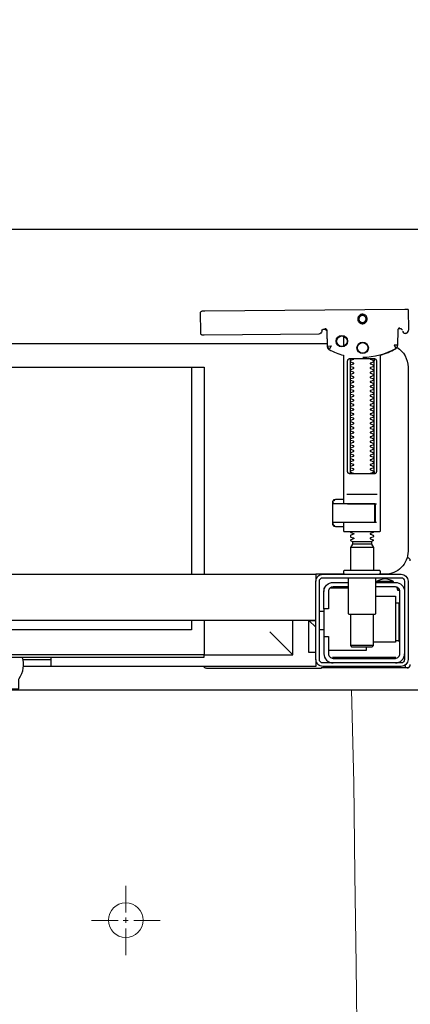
# Model space of a CAD drawing. Header units: millimetres. Extents: x 42924 to 92944, y -369470 to -179866.
# Tile 32 of 256: x 46436 to 46453, y -182112 to -182070. Entities that reach past the tile are written whole.
import ezdxf

# ---------------------------------------------------------------- set-up
doc = ezdxf.new("R2010")
doc.units = ezdxf.units.MM
doc.layers.get('0').update_dxf_attribs({"color": 8})
for name, color, linetype in [('!! 0_ Istn-sciany', 8, 'Continuous'), ('!! 2 ZABUDOWA GK-MDF', 8, 'Continuous'), ('!! 2_wypos-sanitarne', 8, 'Continuous')]:
    doc.layers.add(name, color=color, linetype=linetype)
doc.layers.add('!!_@ wypos sanit nd', color=8, linetype='Continuous', plot=False)
doc.layers.add('E_SAP_ZASIĘG', color=150, linetype='Continuous', plot=False)

# ---------------------------------------------------------------- blocks, each defined once
blk = doc.blocks.new('A$Cff2eaf8b')
for points in [[(0.16424, 0.07378), (0.16327, 0.07377), (0.16304, 0.07374), (0.16282, 0.07366), (0.16262, 0.07353), (0.16265, 0.07357), (0.16258, 0.07337), (0.16257, 0.07317, -0.157432), (0.16238, 0.07258), (0.1621, 0.07218, -0.241147), (0.16129, 0.07175), (0.1115, 0.07128), (0.11133, 0.07127), (0.11119, 0.07127), (0.11107, 0.07127), (0.11094, 0.07128), (0.11078, 0.0713), (0.11062, 0.07135), (0.11047, 0.07143), (0.11033, 0.07153), (0.11022, 0.07165), (0.11012, 0.07179), (0.11005, 0.07194), (0.11001, 0.0721), (0.10999, 0.07227), (0.10995, 0.08127), (0.11022, 0.08166)], [(0.19647, 0.0744), (0.19626, 0.07438), (0.19604, 0.0743), (0.19585, 0.07417), (0.19566, 0.07396, 0.132231), (0.19551, 0.07346), (0.19546, 0.06691)], [(0.19768, 0.0731, 0.415336), (0.19869, 0.07211)], [(0.19885, 0.07212), (0.19898, 0.07212), (0.19912, 0.07213), (0.19927, 0.07216), (0.1994, 0.07222), (0.19953, 0.07229), (0.19965, 0.07238), (0.19975, 0.07248), (0.20007, 0.07294, 0.158481), (0.20025, 0.07353)], [(0.18031, 0.06175, 0.125713), (0.19466, 0.06556, 0.121439), (0.19519, 0.06605, -0.262119), (0.2, 0.0575), (0.2, -0.0225, -0.414214), (0.19, -0.0325), (0.18751, -0.0325, 0.405519), (0.188, -0.032), (0.188, -0.0313, 0.414214), (0.1875, -0.0308), (0.1725, -0.0308, 0.414214), (0.172, -0.0313), (0.172, -0.032, 0.405519), (0.17249, -0.0325, 0.001664), (0.15993, -0.0325)], [(0.172, -0.00986), (0.172, -0.01366, 0.414214), (0.1722, -0.01386), (0.18462, -0.01386), (0.1878, -0.01386, 0.414214), (0.188, -0.01366), (0.188, 0.06267), (0.18885, 0.06292), (0.18969, 0.06319), (0.19052, 0.0635), (0.19134, 0.06382), (0.19215, 0.06417), (0.19295, 0.06454), (0.19374, 0.06494), (0.19456, 0.06538), (0.19464, 0.06544), (0.19473, 0.0655), (0.19481, 0.06557), (0.19488, 0.06564), (0.19495, 0.06572), (0.19502, 0.06581)], [(0.17647, 0.01114, 0.182836), (0.17636, 0.01123), (0.17515, 0.01163, 0.050055), (0.175, 0.0119), (0.175, 0.01218, 0.050055), (0.17515, 0.01244), (0.17636, 0.01285, 0.719897), (0.17636, 0.01323), (0.17515, 0.01363, 0.050055), (0.175, 0.0139), (0.175, 0.01418, 0.050055), (0.17515, 0.01444), (0.17636, 0.01485, 0.719897), (0.17636, 0.01523), (0.17515, 0.01563, 0.050055), (0.175, 0.0159), (0.175, 0.01618, 0.050055), (0.17515, 0.01644), (0.17636, 0.01685, 0.719897), (0.17636, 0.01723), (0.17515, 0.01763, 0.050055), (0.175, 0.0179), (0.175, 0.01818, 0.050055), (0.17515, 0.01844), (0.17636, 0.01885, 0.719897), (0.17636, 0.01923), (0.17515, 0.01963, 0.050055), (0.175, 0.0199), (0.175, 0.02018, 0.050055), (0.17515, 0.02044), (0.17636, 0.02085, 0.719897), (0.17636, 0.02123), (0.17515, 0.02163, 0.050055), (0.175, 0.0219), (0.175, 0.02218, 0.050055), (0.17515, 0.02244), (0.17636, 0.02285, 0.719897), (0.17636, 0.02323), (0.17515, 0.02363, 0.050055), (0.175, 0.0239), (0.175, 0.02418, 0.050055), (0.17515, 0.02444), (0.17636, 0.02485, 0.719897), (0.17636, 0.02523), (0.17515, 0.02563, 0.050055), (0.175, 0.0259), (0.175, 0.02618, 0.050055), (0.17515, 0.02644), (0.17636, 0.02685, 0.719897), (0.17636, 0.02723), (0.17515, 0.02763, 0.050055), (0.175, 0.0279), (0.175, 0.02818, 0.050055), (0.17515, 0.02844), (0.17636, 0.02885, 0.719897), (0.17636, 0.02923), (0.17515, 0.02963, 0.050055), (0.175, 0.0299), (0.175, 0.03018, 0.050055), (0.17515, 0.03044), (0.17636, 0.03085, 0.719897), (0.17636, 0.03123), (0.17515, 0.03163, 0.050055), (0.175, 0.0319), (0.175, 0.03218, 0.050055), (0.17515, 0.03244), (0.17636, 0.03285, 0.719897), (0.17636, 0.03323), (0.17515, 0.03363, 0.050055), (0.175, 0.0339), (0.175, 0.03418, 0.050055), (0.17515, 0.03444), (0.17636, 0.03485, 0.719897), (0.17636, 0.03523), (0.17515, 0.03563, 0.050055), (0.175, 0.0359), (0.175, 0.03618, 0.050055), (0.17515, 0.03644), (0.17636, 0.03685, 0.719897), (0.17636, 0.03723), (0.17515, 0.03763, 0.050055), (0.175, 0.0379), (0.175, 0.03818, 0.050055), (0.17515, 0.03844), (0.17636, 0.03885, 0.719897), (0.17636, 0.03923), (0.17515, 0.03963, 0.050055), (0.175, 0.0399), (0.175, 0.04018, 0.050055), (0.17515, 0.04044), (0.17636, 0.04085, 0.719897), (0.17636, 0.04123), (0.17515, 0.04163, 0.050055), (0.175, 0.0419), (0.175, 0.04218, 0.050055), (0.17515, 0.04244), (0.17636, 0.04285, 0.719897), (0.17636, 0.04323), (0.17515, 0.04363, 0.050055), (0.175, 0.0439), (0.175, 0.04418, 0.050055), (0.17515, 0.04444), (0.17636, 0.04485, 0.719897), (0.17636, 0.04523), (0.17515, 0.04563, 0.050055), (0.175, 0.0459), (0.175, 0.04618, 0.050055), (0.17515, 0.04644), (0.17636, 0.04685, 0.719897), (0.17636, 0.04723), (0.17515, 0.04763, 0.050055), (0.175, 0.0479), (0.175, 0.04818, 0.050055), (0.17515, 0.04844), (0.17636, 0.04885, 0.719897), (0.17636, 0.04923), (0.17515, 0.04963, 0.050055), (0.175, 0.0499), (0.175, 0.05018, 0.050055), (0.17515, 0.05044), (0.17636, 0.05085, 0.719897), (0.17636, 0.05123), (0.17515, 0.05163, 0.050055), (0.175, 0.0519), (0.175, 0.05218, 0.050055), (0.17515, 0.05244), (0.17636, 0.05285, 0.719897), (0.17636, 0.05323), (0.17515, 0.05363, 0.050055), (0.175, 0.0539), (0.175, 0.05418, 0.050055), (0.17515, 0.05444), (0.17636, 0.05485, 0.719897), (0.17636, 0.05523), (0.17515, 0.05563, 0.050055), (0.175, 0.0559), (0.175, 0.05618, 0.050055), (0.17515, 0.05644), (0.17636, 0.05685, 0.719897), (0.17636, 0.05723), (0.17515, 0.05763, 0.050055), (0.175, 0.0579), (0.175, 0.05818, 0.050055), (0.17515, 0.05844), (0.17636, 0.05885, 0.719897), (0.17636, 0.05923), (0.17515, 0.05963, 0.050055), (0.175, 0.0599), (0.175, 0.06018, 0.050055), (0.17515, 0.06044), (0.17636, 0.06085, 0.474594), (0.17647, 0.06114)], [(0.18353, 0.06114, 0.474594), (0.18364, 0.06085), (0.18485, 0.06044, 0.050055), (0.185, 0.06018), (0.185, 0.0599, 0.050055), (0.18485, 0.05963), (0.18364, 0.05923, 0.719897), (0.18364, 0.05885), (0.18485, 0.05844, 0.050055), (0.185, 0.05818), (0.185, 0.0579, 0.050055), (0.18485, 0.05763), (0.18364, 0.05723, 0.719897), (0.18364, 0.05685), (0.18485, 0.05644, 0.050055), (0.185, 0.05618), (0.185, 0.0559, 0.050055), (0.18485, 0.05563), (0.18364, 0.05523, 0.719897), (0.18364, 0.05485), (0.18485, 0.05444, 0.050055), (0.185, 0.05418), (0.185, 0.0539, 0.050055), (0.18485, 0.05363), (0.18364, 0.05323, 0.719897), (0.18364, 0.05285), (0.18485, 0.05244, 0.050055), (0.185, 0.05218), (0.185, 0.0519, 0.050055), (0.18485, 0.05163), (0.18364, 0.05123, 0.719897), (0.18364, 0.05085), (0.18485, 0.05044, 0.050055), (0.185, 0.05018), (0.185, 0.0499, 0.050055), (0.18485, 0.04963), (0.18364, 0.04923, 0.719897), (0.18364, 0.04885), (0.18485, 0.04844, 0.050055), (0.185, 0.04818), (0.185, 0.0479, 0.050055), (0.18485, 0.04763), (0.18364, 0.04723, 0.719897), (0.18364, 0.04685), (0.18485, 0.04644, 0.050055), (0.185, 0.04618), (0.185, 0.0459, 0.050055), (0.18485, 0.04563), (0.18364, 0.04523, 0.719897), (0.18364, 0.04485), (0.18485, 0.04444, 0.050055), (0.185, 0.04418), (0.185, 0.0439, 0.050055), (0.18485, 0.04363), (0.18364, 0.04323, 0.719897), (0.18364, 0.04285), (0.18485, 0.04244, 0.050055), (0.185, 0.04218), (0.185, 0.0419, 0.050055), (0.18485, 0.04163), (0.18364, 0.04123, 0.719897), (0.18364, 0.04085), (0.18485, 0.04044, 0.050055), (0.185, 0.04018), (0.185, 0.0399, 0.050055), (0.18485, 0.03963), (0.18364, 0.03923, 0.719897), (0.18364, 0.03885), (0.18485, 0.03844, 0.050055), (0.185, 0.03818), (0.185, 0.0379, 0.050055), (0.18485, 0.03763), (0.18364, 0.03723, 0.719897), (0.18364, 0.03685), (0.18485, 0.03644, 0.050055), (0.185, 0.03618), (0.185, 0.0359, 0.050055), (0.18485, 0.03563), (0.18364, 0.03523, 0.719897), (0.18364, 0.03485), (0.18485, 0.03444, 0.050055), (0.185, 0.03418), (0.185, 0.0339, 0.050055), (0.18485, 0.03363), (0.18364, 0.03323, 0.719897), (0.18364, 0.03285), (0.18485, 0.03244, 0.050055), (0.185, 0.03218), (0.185, 0.0319, 0.050055), (0.18485, 0.03163), (0.18364, 0.03123, 0.719897), (0.18364, 0.03085), (0.18485, 0.03044, 0.050055), (0.185, 0.03018), (0.185, 0.0299, 0.050055), (0.18485, 0.02963), (0.18364, 0.02923, 0.719897), (0.18364, 0.02885), (0.18485, 0.02844, 0.050055), (0.185, 0.02818), (0.185, 0.0279, 0.050055), (0.18485, 0.02763), (0.18364, 0.02723, 0.719897), (0.18364, 0.02685), (0.18485, 0.02644, 0.050055), (0.185, 0.02618), (0.185, 0.0259, 0.050055), (0.18485, 0.02563), (0.18364, 0.02523, 0.719897), (0.18364, 0.02485), (0.18485, 0.02444, 0.050055), (0.185, 0.02418), (0.185, 0.0239, 0.050055), (0.18485, 0.02363), (0.18364, 0.02323, 0.719897), (0.18364, 0.02285), (0.18485, 0.02244, 0.050055), (0.185, 0.02218), (0.185, 0.0219, 0.050055), (0.18485, 0.02163), (0.18364, 0.02123, 0.719897), (0.18364, 0.02085), (0.18485, 0.02044, 0.050055), (0.185, 0.02018), (0.185, 0.0199, 0.050055), (0.18485, 0.01963), (0.18364, 0.01923, 0.719897), (0.18364, 0.01885), (0.18485, 0.01844, 0.050055), (0.185, 0.01818), (0.185, 0.0179, 0.050055), (0.18485, 0.01763), (0.18364, 0.01723, 0.719897), (0.18364, 0.01685), (0.18485, 0.01644, 0.050055), (0.185, 0.01618), (0.185, 0.0159, 0.050055), (0.18485, 0.01563), (0.18364, 0.01523, 0.719897), (0.18364, 0.01485), (0.18485, 0.01444, 0.050055), (0.185, 0.01418), (0.185, 0.0139, 0.050055), (0.18485, 0.01363), (0.18364, 0.01323, 0.719897), (0.18364, 0.01285), (0.18485, 0.01244, 0.050055), (0.185, 0.01218), (0.185, 0.0119, 0.050055), (0.18485, 0.01163), (0.18364, 0.01123, 0.182836), (0.18353, 0.01114)], [(0.18575, -0.00966), (0.18575, -0.00207), (0.18572, -0.00196), (0.18564, -0.00189), (0.18554, -0.00186), (0.18565, -0.00188), (0.18573, -0.00194), (0.18577, -0.00204), (0.18577, -0.00966), (0.18574, -0.00977), (0.18566, -0.00984), (0.18547, -0.00986), (0.18558, -0.00981), (0.18563, -0.00966), (0.18563, -0.00206), (0.18557, -0.00191), (0.18547, -0.00186), (0.16743, -0.00186, 0.414214), (0.16723, -0.00206), (0.16723, -0.00966, 0.414214), (0.16743, -0.00986), (0.18547, -0.00986)], [(0.18555, -0.00986, 0.414213), (0.18575, -0.00966), (0.18575, -0.00207), (0.18575, -0.00966), (0.18572, -0.00977), (0.18564, -0.00984), (0.18554, -0.00986)], [(0.175, -0.01382), (0.175, -0.01406, -0.050055), (0.17515, -0.01432), (0.17636, -0.01473, -0.719897), (0.17636, -0.01511), (0.17515, -0.01552, -0.050055), (0.175, -0.01578), (0.175, -0.01606, -0.050055), (0.17515, -0.01632), (0.17636, -0.01673, -0.719897), (0.17636, -0.01711), (0.17515, -0.01752, -0.050055), (0.175, -0.01778), (0.1759, -0.0183), (0.1759, -0.01936), (0.175, -0.02092), (0.175, -0.0308)], [(0.185, -0.01382), (0.185, -0.01406, 0.050055), (0.18485, -0.01432), (0.18364, -0.01473, 0.719897), (0.18364, -0.01511), (0.18485, -0.01552, 0.050055), (0.185, -0.01578), (0.185, -0.01606, 0.050055), (0.18485, -0.01632), (0.18364, -0.01673, 0.719897), (0.18364, -0.01711), (0.18485, -0.01752, 0.050055), (0.185, -0.01778), (0.1841, -0.0183), (0.1841, -0.01936), (0.185, -0.02092), (0.185, -0.0308)], [(0.2001, -0.02534, 0.126559), (0.19961, -0.02525)], [(0.20099, -0.02671, 0.198909), (0.20055, -0.02564, 0.091301), (0.2001, -0.02534)], [(0.174, -0.034), (0.174, -0.0493, 0.414214), (0.1745, -0.0498), (0.1855, -0.0498, 0.414214), (0.186, -0.0493), (0.186, -0.034)], [(0.16379, -0.0385), (0.1635, -0.0385), (0.1635, -0.04, -0.414214), (0.1675, -0.036), (0.174, -0.036)], [(0.174, -0.038), (0.1675, -0.038, 0.414214), (0.1655, -0.04), (0.1655, -0.0475), (0.1635, -0.0475), (0.1635, -0.067, 0.414214), (0.1675, -0.071)], [(0.1635, -0.0595), (0.1655, -0.0595), (0.1655, -0.067, 0.414214), (0.1675, -0.069), (0.1945, -0.069, 0.414214), (0.1965, -0.067), (0.1965, -0.04, 0.414214), (0.1945, -0.038), (0.186, -0.038)], [(0.19375, -0.03562, 0.119096), (0.19, -0.03454, 0.119096), (0.18625, -0.03562)], [(0.19375, -0.036), (0.19375, -0.03562), (0.18625, -0.03562), (0.18625, -0.036), (0.1945, -0.036, -0.414214), (0.1985, -0.04)], [(0.1945, -0.04497), (0.19515, -0.04496), (0.19542, -0.04496), (0.1956, -0.04496), (0.19566, -0.04496, 0.116465), (0.19589, -0.0449), (0.196, -0.04485), (0.196, -0.06155), (0.19589, -0.0615, 0.116465), (0.19566, -0.06144), (0.19542, -0.06144), (0.19515, -0.06144), (0.1945, -0.06143)], [(0.1945, -0.071, 0.414214), (0.1985, -0.067)], [(-0.04, -0.0685), (-0.03255, -0.0685, 0.236962), (-0.03118, -0.07775, -0.154353), (-0.031, -0.07832), (-0.031, -0.08218), (0.031, -0.08218), (0.031, -0.07832, -0.154353), (0.03118, -0.07775, 0.236962), (0.03255, -0.0685), (0.04, -0.0685)], [(0.11124, -0.0725), (0.11142, -0.07274), (0.11165, -0.07293), (0.11192, -0.07308), (0.1122, -0.07317), (0.1125, -0.0732), (0.1623, -0.0732, 0.326231), (0.16325, -0.0725)], [(0.1987, -0.07216, 0.000114), (0.1987, -0.07216, 0.517015), (0.20003, -0.07309), (0.19993, -0.07313), (0.19983, -0.07315), (0.19971, -0.07318), (0.19958, -0.07319), (0.19948, -0.07319), (0.19903, -0.07319), (0.19841, -0.07319), (0.19771, -0.07319), (0.16427, -0.07319), (0.16392, -0.07319), (0.16356, -0.07319), (0.16323, -0.07319), (0.16293, -0.07319), (0.16269, -0.07319), (0.16249, -0.07319), (0.16236, -0.07319)], [(0.2001, -0.07306, 0.091301), (0.20055, -0.07276, 0.198909), (0.20099, -0.0717)]]:
    blk.add_lwpolyline(points, format="xyb")
for points in [[(0.19864, 0.08252), (0.11173, 0.08169)], [(0.20013, 0.08252), (0.20025, 0.07353)], [(0.16386, 0.07389), (0.16409, 0.07384), (0.16425, 0.07378), (0.1644, 0.07368), (0.16452, 0.07356), (0.16463, 0.07342), (0.16471, 0.07326), (0.16476, 0.07309), (0.16478, 0.07292), (0.16496, 0.06636), (0.16497, 0.06624), (0.16498, 0.06614), (0.165, 0.06604), (0.16503, 0.06594), (0.16507, 0.06584), (0.16511, 0.06575), (0.16516, 0.06566), (0.16521, 0.06557), (0.16527, 0.06549), (0.16534, 0.0654), (0.16542, 0.06533), (0.1655, 0.06526), (0.16558, 0.06519), (0.16567, 0.06513), (0.16576, 0.06508), (0.16651, 0.0647), (0.16726, 0.06433), (0.16803, 0.06399), (0.16881, 0.06367), (0.1696, 0.06337), (0.17039, 0.06309), (0.17119, 0.06284), (0.172, 0.0626), (0.172, -0.00186)], [(0.1651, 0.06653), (0.16492, 0.07312), (0.1649, 0.07329), (0.16485, 0.07345), (0.16478, 0.07361), (0.16467, 0.07374), (0.16455, 0.07386), (0.16441, 0.07396), (0.16425, 0.07403), (0.16409, 0.07408), (0.16391, 0.07409)], [(0.19757, 0.07355), (0.19749, 0.07368), (0.19738, 0.0738), (0.19726, 0.0739), (0.19713, 0.07399), (0.19698, 0.07405), (0.19683, 0.07408), (0.19667, 0.07409), (0.19577, 0.07408)], [(0.172, 0.07087), (0.172, 0.06656)], [(0.16493, 0.0675), (-0.16477, 0.0675)], [(0.17483, 0.06014), (0.17483, 0.01214)], [(0.18523, 0.01214), (0.18523, 0.06014)], [(-0.11847, -0.0325), (-0.11847, 0.0575), (0.11153, 0.0575), (0.11153, -0.0325)], [(0.10602, 0.0575), (0.10602, -0.0325)], [(0.16811, -0.00015), (0.16776, -0.00056), (0.16776, -0.00022), (0.16779, -0.00011), (0.16786, -0.00004), (0.16797, 0), (0.1681, 0.00001), (0.16822, 0.00001), (0.16841, 0.00003), (0.16887, 0.00014), (0.172, 0.00014)], [(0.16848, 0.00006), (0.16856, 0.00012), (0.16876, 0.00014)], [(0.18662, 0.00214), (0.17345, 0.00214)], [(0.16732, -0.0019), (0.16732, -0.00074), (0.16736, -0.00062), (0.16746, -0.00054), (0.16767, -0.00049)], [(0.16751, -0.00165), (0.16754, -0.00139), (0.16766, -0.00086)], [(0.17371, -0.00186), (0.18481, -0.00186), (0.18637, -0.00186)], [(0.16767, -0.01124), (0.16755, -0.01122), (0.16746, -0.01119), (0.16737, -0.01112), (0.16732, -0.01098), (0.16732, -0.00983)], [(0.16766, -0.01087), (0.16754, -0.01033), (0.16751, -0.01008)], [(0.172, -0.01186), (0.16887, -0.01186), (0.16841, -0.01176), (0.16831, -0.01174), (0.16819, -0.01174), (0.16806, -0.01173), (0.16794, -0.01172), (0.16783, -0.01166), (0.16776, -0.01151), (0.16776, -0.01117), (0.16811, -0.01157)], [(0.16876, -0.01186), (0.16866, -0.01186), (0.16848, -0.01178)], [(0.18558, -0.00986), (0.18637, -0.00986)], [(0.185, -0.02092), (0.175, -0.02092)], [(0.1759, -0.0183), (0.1841, -0.0183)], [(0.1841, -0.01936), (0.1759, -0.01936)], [(0.19962, -0.02522), (0.19976, -0.02523), (0.19987, -0.02526), (0.20001, -0.0253)], [(-0.16, -0.0355), (-0.16, -0.0325), (0.16, -0.0325), (0.16, -0.0355)], [(0.16, -0.0485), (0.16, -0.0365)], [(0.167, -0.03806), (0.16693, -0.03815), (0.16687, -0.03825), (0.16681, -0.03837), (0.16675, -0.0385)], [(0.19499, -0.03806), (0.19506, -0.03814), (0.19512, -0.03823), (0.19517, -0.03833), (0.19521, -0.03842), (0.19525, -0.03853), (0.19528, -0.03863), (0.19531, -0.03874), (0.19533, -0.03885), (0.19535, -0.03896), (0.19537, -0.03907), (0.19538, -0.03917), (0.19539, -0.03927), (0.19537, -0.03937), (0.19547, -0.0394), (0.19557, -0.0394), (0.19567, -0.0394), (0.19578, -0.0394), (0.19589, -0.0394), (0.19612, -0.0394), (0.19616, -0.0393), (0.19615, -0.03919), (0.19613, -0.03907), (0.19609, -0.03894), (0.19605, -0.03882), (0.19594, -0.03861)], [(0.1635, -0.0475), (0.1635, -0.04)], [(0.174, -0.0385), (0.16618, -0.0385)], [(0.186, -0.042), (0.1945, -0.042), (0.1945, -0.062), (0.185, -0.062)], [(0.19591, -0.04489), (0.19602, -0.04489), (0.19615, -0.04489), (0.19632, -0.04489), (0.1965, -0.04489)], [(0.1615, -0.0485), (0.1635, -0.0485)], [(0.175, -0.0498), (0.175, -0.06346), (0.1755, -0.06396), (0.1845, -0.06396), (0.185, -0.06346), (0.185, -0.0498)], [(0.16, -0.0555), (0.157, -0.0525), (0.16, -0.0525), (-0.16, -0.0525), (-0.157, -0.0525), (-0.16, -0.0555)], [(0.10602, -0.0525), (0.10602, -0.05658), (-0.11847, -0.05658)], [(0.11153, -0.0525), (0.11153, -0.0675), (0.15, -0.0675)], [(0.14, -0.0575), (0.15, -0.0675), (0.15, -0.0525)], [(0.16, -0.0665), (0.157, -0.0665), (0.157, -0.0525)], [(0.1615, -0.0565), (0.1635, -0.0565)], [(0.1655, -0.0655), (0.182, -0.0655), (0.182, -0.06396)], [(0.185, -0.06346), (0.175, -0.06346)], [(0.1965, -0.06151), (0.19632, -0.06151), (0.19615, -0.06151), (0.19602, -0.06151), (0.19591, -0.06151)], [(0.03283, -0.0695), (0.045, -0.0695)], [(0.16, -0.0695), (0.16, -0.0725), (0.03305, -0.0725)], [(0.045, -0.0685), (0.045, -0.0725)], [(0.16721, -0.0685), (0.19466, -0.0685), (0.19478, -0.0685)], [(0.17, -0.069), (0.17, -0.0685)], [(0.174, -0.069), (0.174, -0.0685)]]:
    blk.add_lwpolyline(points)
for points in [[(0.18024, 0.0763), (0.18044, 0.07631), (0.18064, 0.07634), (0.18083, 0.07639), (0.18102, 0.07646), (0.1812, 0.07655), (0.18138, 0.07665), (0.18154, 0.07677), (0.18168, 0.07691), (0.18182, 0.07706), (0.18193, 0.07722), (0.18204, 0.0774), (0.18212, 0.07758), (0.18219, 0.07777), (0.18223, 0.07796), (0.18226, 0.07816), (0.18227, 0.07836), (0.18226, 0.07857), (0.18223, 0.07876), (0.18217, 0.07896), (0.18211, 0.07915), (0.18202, 0.07933), (0.18191, 0.0795), (0.18179, 0.07966), (0.18165, 0.07981), (0.1815, 0.07994), (0.18134, 0.08006), (0.18117, 0.08016), (0.18099, 0.08024), (0.1808, 0.08031), (0.1806, 0.08036), (0.1804, 0.08038), (0.1802, 0.08039), (0.18, 0.08038), (0.1798, 0.08035), (0.17961, 0.0803), (0.17942, 0.08023), (0.17924, 0.08014), (0.17907, 0.08004), (0.17891, 0.07992), (0.17876, 0.07978), (0.17863, 0.07963), (0.17851, 0.07947), (0.17841, 0.07929), (0.17832, 0.07911), (0.17826, 0.07892), (0.17821, 0.07872), (0.17818, 0.07853), (0.17817, 0.07832), (0.17819, 0.07812), (0.17822, 0.07793), (0.17827, 0.07773), (0.17834, 0.07754), (0.17842, 0.07736), (0.17853, 0.07719), (0.17865, 0.07703), (0.17879, 0.07688), (0.17894, 0.07675), (0.1791, 0.07663), (0.17927, 0.07653), (0.17946, 0.07645), (0.17965, 0.07638), (0.17984, 0.07633), (0.18004, 0.07631)], [(0.18023, 0.07679), (0.18038, 0.0768), (0.18053, 0.07682), (0.18068, 0.07686), (0.18082, 0.07691), (0.18096, 0.07698), (0.18109, 0.07706), (0.18121, 0.07715), (0.18132, 0.07725), (0.18143, 0.07737), (0.18151, 0.07749), (0.18159, 0.07762), (0.18166, 0.07776), (0.18171, 0.0779), (0.18174, 0.07805), (0.18176, 0.0782), (0.18177, 0.07835), (0.18176, 0.0785), (0.18174, 0.07866), (0.1817, 0.0788), (0.18164, 0.07895), (0.18158, 0.07908), (0.1815, 0.07921), (0.18141, 0.07933), (0.1813, 0.07944), (0.18119, 0.07955), (0.18107, 0.07964), (0.18093, 0.07971), (0.1808, 0.07978), (0.18065, 0.07983), (0.18051, 0.07986), (0.18036, 0.07988), (0.1802, 0.07989), (0.18005, 0.07988), (0.1799, 0.07986), (0.17975, 0.07982), (0.17961, 0.07976), (0.17947, 0.0797), (0.17935, 0.07962), (0.17922, 0.07953), (0.17911, 0.07942), (0.17901, 0.07931), (0.17892, 0.07919), (0.17884, 0.07906), (0.17878, 0.07892), (0.17873, 0.07877), (0.1787, 0.07863), (0.17867, 0.07848), (0.17867, 0.07832), (0.17868, 0.07817), (0.1787, 0.07802), (0.17874, 0.07787), (0.17879, 0.07773), (0.17886, 0.07759), (0.17894, 0.07746), (0.17903, 0.07734), (0.17913, 0.07723), (0.17925, 0.07713), (0.17937, 0.07704), (0.1795, 0.07696), (0.17964, 0.0769), (0.17978, 0.07685), (0.17993, 0.07682), (0.18008, 0.07679)], [(0.16587, 0.06536), (0.16582, 0.06538), (0.16577, 0.06542), (0.16573, 0.06545), (0.16568, 0.06549), (0.16563, 0.06553), (0.16558, 0.06558), (0.16553, 0.06563), (0.16548, 0.06568), (0.16544, 0.06573), (0.1654, 0.06579), (0.16536, 0.06585), (0.16532, 0.06591), (0.16529, 0.06597), (0.16526, 0.06603), (0.16523, 0.0661), (0.16521, 0.06616), (0.16519, 0.06623), (0.16517, 0.06629), (0.16515, 0.06636), (0.16514, 0.06642), (0.16514, 0.06648), (0.16513, 0.06654), (0.16513, 0.06659), (0.16518, 0.06661), (0.16643, 0.06666), (0.16648, 0.06666), (0.16654, 0.06666), (0.16659, 0.06668), (0.16664, 0.06665), (0.16661, 0.06661), (0.16658, 0.06656), (0.16655, 0.06651), (0.16652, 0.06645), (0.16594, 0.06536)], [(0.18533, 0.06114), (0.18541, 0.06113), (0.1855, 0.06112), (0.18559, 0.06111), (0.18567, 0.06108), (0.18575, 0.06105), (0.18583, 0.06101), (0.18591, 0.06096), (0.18597, 0.0609), (0.18604, 0.06084), (0.18609, 0.06076), (0.18615, 0.06068), (0.18619, 0.06058), (0.18623, 0.06048), (0.18625, 0.06037), (0.18627, 0.06025), (0.18628, 0.06014), (0.18628, 0.01214), (0.18627, 0.01202), (0.18625, 0.01191), (0.18623, 0.0118), (0.18619, 0.01169), (0.18615, 0.0116), (0.18609, 0.01151), (0.18604, 0.01144), (0.18597, 0.01137), (0.18591, 0.01131), (0.18583, 0.01126), (0.18575, 0.01122), (0.18567, 0.01119), (0.18559, 0.01117), (0.1855, 0.01115), (0.18541, 0.01114), (0.18533, 0.01114), (0.17475, 0.01114), (0.17466, 0.01114), (0.17457, 0.01115), (0.17449, 0.01117), (0.1744, 0.01119), (0.17432, 0.01122), (0.17424, 0.01126), (0.17416, 0.01131), (0.17409, 0.01137), (0.17403, 0.01144), (0.17397, 0.01151), (0.17392, 0.0116), (0.17387, 0.01169), (0.17384, 0.0118), (0.17381, 0.01191), (0.17379, 0.01202), (0.17379, 0.01214), (0.17379, 0.06014), (0.17379, 0.06025), (0.17381, 0.06037), (0.17384, 0.06048), (0.17387, 0.06058), (0.17392, 0.06068), (0.17397, 0.06076), (0.17403, 0.06084), (0.17409, 0.0609), (0.17416, 0.06096), (0.17424, 0.06101), (0.17432, 0.06105), (0.1744, 0.06108), (0.17449, 0.06111), (0.17457, 0.06112), (0.17466, 0.06113), (0.17475, 0.06114)], [(-0.11847, -0.0685), (0.11153, -0.0685), (0.11153, -0.0675), (-0.11847, -0.0675)]]:
    blk.add_lwpolyline(points, close=True)
for points in [[(0.19546, 0.0669), (0.19546, 0.0669), (0.19546, 0.0669), (0.19546, 0.06691), (0.19546, 0.06691), (0.19546, 0.06691), (0.19546, 0.06691), (0.19546, 0.06691), (0.19546, 0.06691), (0.19546, 0.06691), (0.19546, 0.06691), (0.19546, 0.06691), (0.19546, 0.06691), (0.19546, 0.06691), (0.19546, 0.06691), (0.19546, 0.06691), (0.19546, 0.06691), (0.19546, 0.06691), (0.19546, 0.06691), (0.19546, 0.06691), (0.19546, 0.0669), (0.19546, 0.0669), (0.19546, 0.0669), (0.19546, 0.0669), (0.19546, 0.0669), (0.19546, 0.0669), (0.19546, 0.0669), (0.19546, 0.0669), (0.19546, 0.0669), (0.19546, 0.0669), (0.19546, 0.0669), (0.19546, 0.0669), (0.19546, 0.0669), (0.19546, 0.0669), (0.19546, 0.0669), (0.19546, 0.0669), (0.19545, 0.0669), (0.19545, 0.06691), (0.19545, 0.06691), (0.19545, 0.06691), (0.19545, 0.06691), (0.19545, 0.06691), (0.19545, 0.06691), (0.19545, 0.06691), (0.19545, 0.06691), (0.19544, 0.06691), (0.19544, 0.06691), (0.19544, 0.0669), (0.19544, 0.0669), (0.19544, 0.0669), (0.19543, 0.0669), (0.19543, 0.0669), (0.19543, 0.0669), (0.19543, 0.0669), (0.19543, 0.0669), (0.19543, 0.0669), (0.19543, 0.0669), (0.19542, 0.0669), (0.19542, 0.0669), (0.19542, 0.0669), (0.19542, 0.0669), (0.19542, 0.0669), (0.19541, 0.0669), (0.19541, 0.0669), (0.19541, 0.0669), (0.19541, 0.0669), (0.19541, 0.0669), (0.1954, 0.0669), (0.1954, 0.0669), (0.1954, 0.0669), (0.19539, 0.0669), (0.19539, 0.0669), (0.19539, 0.0669), (0.19537, 0.06691), (0.19537, 0.06691), (0.19537, 0.06691), (0.19536, 0.06691), (0.19536, 0.06691), (0.19535, 0.06691), (0.19535, 0.06691), (0.19534, 0.06691), (0.19534, 0.06691), (0.19533, 0.06691), (0.19533, 0.06691), (0.19532, 0.06691), (0.19532, 0.06691), (0.19531, 0.06691), (0.19531, 0.06691), (0.1953, 0.06691), (0.19529, 0.06691), (0.19529, 0.06691), (0.19528, 0.06691), (0.19527, 0.06691), (0.19527, 0.06691), (0.19526, 0.06691), (0.19525, 0.06691), (0.19524, 0.06691), (0.19523, 0.06691), (0.19523, 0.06691), (0.19522, 0.06691), (0.19521, 0.06691), (0.1952, 0.06691), (0.19519, 0.06691), (0.19518, 0.06691), (0.19517, 0.06691), (0.19516, 0.06691), (0.19515, 0.06691), (0.19514, 0.06691), (0.19513, 0.06691), (0.19512, 0.06691), (0.19511, 0.06691), (0.1951, 0.06691), (0.19509, 0.06691), (0.19508, 0.06691), (0.19507, 0.06691), (0.19506, 0.06691), (0.19505, 0.06691), (0.19504, 0.06691), (0.19503, 0.06691), (0.19502, 0.06691), (0.19501, 0.06691), (0.19499, 0.06691), (0.19498, 0.06691), (0.19497, 0.06691), (0.19496, 0.06691), (0.19495, 0.06691), (0.19494, 0.06692), (0.19492, 0.06692), (0.19491, 0.06692), (0.1949, 0.06692), (0.19489, 0.06692), (0.19487, 0.06692), (0.19486, 0.06692), (0.19485, 0.06692), (0.19484, 0.06692), (0.19482, 0.06692), (0.19481, 0.06692), (0.19469, 0.06692), (0.19464, 0.06692), (0.19459, 0.06692), (0.19456, 0.06692), (0.19453, 0.06692), (0.19451, 0.06692), (0.19448, 0.06692), (0.19445, 0.06692), (0.19443, 0.06692), (0.1944, 0.06692), (0.19438, 0.06692), (0.19435, 0.06692), (0.19433, 0.06692), (0.1943, 0.06692), (0.19428, 0.06692), (0.19427, 0.06692), (0.19425, 0.06692), (0.19423, 0.06692), (0.19422, 0.06692), (0.19421, 0.06692), (0.19419, 0.06692), (0.19418, 0.06692), (0.19418, 0.06692), (0.19417, 0.06692), (0.19416, 0.06692), (0.19416, 0.06692), (0.19415, 0.06692), (0.19415, 0.06693), (0.19414, 0.06693), (0.19414, 0.06693), (0.19413, 0.06693), (0.19413, 0.06693), (0.19412, 0.06693), (0.19412, 0.06693), (0.19411, 0.06693), (0.19411, 0.06693), (0.19411, 0.06692), (0.1941, 0.06692), (0.1941, 0.06692), (0.1941, 0.06692), (0.19409, 0.06692), (0.19409, 0.06692), (0.19409, 0.06692), (0.19408, 0.06692), (0.19408, 0.06692), (0.19408, 0.06692), (0.19407, 0.06692), (0.19407, 0.06692), (0.19406, 0.06692), (0.19406, 0.06692), (0.19406, 0.06692), (0.19406, 0.06692), (0.19405, 0.06692), (0.19405, 0.06692), (0.19405, 0.06692), (0.19405, 0.06692), (0.19404, 0.06693), (0.19404, 0.06693), (0.19404, 0.06693), (0.19403, 0.06693), (0.19403, 0.06693), (0.19402, 0.06693), (0.19402, 0.06694), (0.19402, 0.06694), (0.19401, 0.06694), (0.19401, 0.06694), (0.19401, 0.06694), (0.194, 0.06694), (0.194, 0.06694), (0.194, 0.06694), (0.194, 0.06694), (0.194, 0.06694), (0.194, 0.06694), (0.19399, 0.06694), (0.19399, 0.06694), (0.19399, 0.06694), (0.19399, 0.06694), (0.19399, 0.06694), (0.19399, 0.06694), (0.19399, 0.06694), (0.19398, 0.06694), (0.19398, 0.06694), (0.19398, 0.06694), (0.19398, 0.06693), (0.19398, 0.06693), (0.19397, 0.06693), (0.19397, 0.06693), (0.19397, 0.06693), (0.19397, 0.06693), (0.19397, 0.06692), (0.19397, 0.06692), (0.19397, 0.06692), (0.19397, 0.06692), (0.19397, 0.06692), (0.19397, 0.06691), (0.19397, 0.06691), (0.19397, 0.06691), (0.19397, 0.06691), (0.19397, 0.0669), (0.19397, 0.0669), (0.19397, 0.0669), (0.19397, 0.0669), (0.19397, 0.0669), (0.19397, 0.06689), (0.19397, 0.06689), (0.19397, 0.06689), (0.19397, 0.06689), (0.19397, 0.06689), (0.19397, 0.06688), (0.19397, 0.06688), (0.19398, 0.06688), (0.19398, 0.06688), (0.19398, 0.06688), (0.19398, 0.06687), (0.19399, 0.06687), (0.19399, 0.06687), (0.19399, 0.06687), (0.194, 0.06686), (0.194, 0.06686), (0.19401, 0.06685), (0.19401, 0.06685), (0.19401, 0.06685), (0.19402, 0.06684), (0.19402, 0.06684), (0.19402, 0.06684), (0.19402, 0.06683), (0.19403, 0.06683), (0.19403, 0.06683), (0.19403, 0.06682), (0.19403, 0.06682), (0.19403, 0.06682), (0.19403, 0.06681), (0.19403, 0.06681), (0.19404, 0.06681), (0.19404, 0.06681), (0.19404, 0.0668), (0.19404, 0.0668), (0.19404, 0.0668), (0.19404, 0.06679), (0.19405, 0.06679), (0.19405, 0.06679), (0.19405, 0.06678), (0.19405, 0.06678), (0.19405, 0.06677), (0.19406, 0.06677), (0.19406, 0.06677), (0.19406, 0.06676), (0.19406, 0.06676), (0.19407, 0.06675), (0.19407, 0.06675), (0.19407, 0.06674), (0.19408, 0.06673), (0.19408, 0.06672), (0.19409, 0.06671), (0.1941, 0.0667), (0.1941, 0.06669), (0.19411, 0.06668), (0.19412, 0.06666), (0.19414, 0.06663), (0.19416, 0.06659), (0.19418, 0.06655), (0.19419, 0.06653), (0.1942, 0.06652), (0.19421, 0.0665), (0.19422, 0.06648), (0.19423, 0.06646), (0.19433, 0.06627), (0.19434, 0.06626), (0.19435, 0.06624), (0.19436, 0.06622), (0.19437, 0.06621), (0.19438, 0.06619), (0.19439, 0.06618), (0.1944, 0.06616), (0.1944, 0.06614), (0.19441, 0.06613), (0.19442, 0.06611), (0.19443, 0.0661), (0.19444, 0.06608), (0.19445, 0.06607), (0.19445, 0.06605), (0.19446, 0.06604), (0.19447, 0.06603), (0.19448, 0.06601), (0.19448, 0.066), (0.19449, 0.06598), (0.1945, 0.06597), (0.19451, 0.06596), (0.19451, 0.06595), (0.19452, 0.06593), (0.19453, 0.06592), (0.19453, 0.06591), (0.19454, 0.0659), (0.19455, 0.06588), (0.19455, 0.06587), (0.19456, 0.06586), (0.19457, 0.06585), (0.19457, 0.06584), (0.19458, 0.06583), (0.19458, 0.06582), (0.19459, 0.06581), (0.19459, 0.0658), (0.1946, 0.06579), (0.1946, 0.06578), (0.19461, 0.06577), (0.19461, 0.06576), (0.19462, 0.06575), (0.19462, 0.06574), (0.19463, 0.06573), (0.19463, 0.06572), (0.19464, 0.06572), (0.19464, 0.06571), (0.19464, 0.0657), (0.19465, 0.06569), (0.19465, 0.06569), (0.19466, 0.06568), (0.19466, 0.06567), (0.19466, 0.06567), (0.19467, 0.06566), (0.19467, 0.06566), (0.19467, 0.06565), (0.19467, 0.06565), (0.19468, 0.06564), (0.19468, 0.06564), (0.19468, 0.06564), (0.19468, 0.06563), (0.19468, 0.06563), (0.19468, 0.06563), (0.19468, 0.06563), (0.19468, 0.06563), (0.19468, 0.06562), (0.19469, 0.06562), (0.19469, 0.06562), (0.19469, 0.06562), (0.19469, 0.06562), (0.19469, 0.06562), (0.19469, 0.06562), (0.19469, 0.06561), (0.19469, 0.06561), (0.19469, 0.06561), (0.19469, 0.06561), (0.19469, 0.06561), (0.19469, 0.06561), (0.19469, 0.06561), (0.19469, 0.06561), (0.19469, 0.06561), (0.19469, 0.06561), (0.19469, 0.06561), (0.19469, 0.06561), (0.19469, 0.06561), (0.19469, 0.06561), (0.19469, 0.06561), (0.19469, 0.06561), (0.19469, 0.0656), (0.19469, 0.0656), (0.19469, 0.0656), (0.19469, 0.0656), (0.19469, 0.0656), (0.19469, 0.0656), (0.19468, 0.0656), (0.19468, 0.0656), (0.19468, 0.0656), (0.19468, 0.0656), (0.19468, 0.0656), (0.19468, 0.0656), (0.19468, 0.0656), (0.19469, 0.0656), (0.19469, 0.0656), (0.19469, 0.0656), (0.19469, 0.0656), (0.19469, 0.0656), (0.19469, 0.0656), (0.19469, 0.0656), (0.19469, 0.0656), (0.19469, 0.0656), (0.19469, 0.0656), (0.19469, 0.0656), (0.19469, 0.0656, 0.269557)], [(0.16, -0.0695), (0.16, -0.0355, -0.414214), (0.163, -0.0325), (0.197, -0.0325, -0.414214), (0.2, -0.0355), (0.2, -0.0695, -0.414214), (0.197, -0.0725), (0.163, -0.0725, -0.414214)], [(0.1985, -0.0355), (0.1985, -0.0695, -0.414214), (0.197, -0.071), (0.163, -0.071, -0.414214), (0.1615, -0.0695), (0.1615, -0.0355, -0.414214), (0.163, -0.034), (0.197, -0.034, -0.414214)]]:
    blk.add_lwpolyline(points, format="xyb", close=True)
for centre, radius in [((0.17128, 0.06872), 0.00247), ((0.17128, 0.06871), 0.00227), ((0.18031, 0.0658), 0.00247), ((0.18031, 0.0658), 0.00227)]:
    blk.add_circle(centre, radius)
for centre, major_axis, ratio, start_param, end_param in [((0.11145, 0.08128), (-0.0015, -0.00001), 0.008666, 6.276938, 6.283143), ((0.11172, 0.08167), (0.0015, 0.00001), 0.008666, 1.564549, 3.135353), ((0.19863, 0.08251), (0.0015, 0.00001), 0.008666, 0.000034, 1.564556), ((0.16326, 0.07477), (0.00001, -0.001), 0.006244, 0, 0.008667), ((0.19846, 0.074), (-0.000892, -0.000453), 0.001081, 6.273741, 6.283185), ((0.19868, 0.07311), (-0.001, -0.00001), 0.00236, 6.276941, 6.283185), ((0.19875, 0.07351), (0.0015, 0.00002), 0.011557, 6.27692, 6.283202), ((0.19849, 0.07212), (0.000501, 0.000005), 0.008666, 5.12776, 5.491123), ((0.19868, 0.07311), (0.000013, -0.001), 0.403131, 6.273715, 6.283185), ((0.19883, 0.07312), (0.000018, -0.001), 0.702652, 6.271005, 6.283185), ((0.17484, 0.06014), (0, 0.001), 0.006244, 0, 1.570796), ((0.18031, 0.06225), (0.000005, -0.0005), 0.006244, 0, 0.008667), ((0.18524, 0.06014), (0, -0.001), 0.006244, 3.141593, 4.712389), ((0.17484, 0.01214), (0, -0.001), 0.006244, 4.712389, 6.283185), ((0.18524, 0.01214), (0, -0.001), 0.006244, 4.712389, 6.283185), ((0.16768, -0.00069), (-0.000013, 0.0002), 0.199357, 6.276703, 6.276744), ((0.16768, -0.01104), (-0.000013, -0.0002), 0.199357, 0.006339, 0.00638)]:
    blk.add_ellipse(centre, major_axis=major_axis, ratio=ratio, start_param=start_param, end_param=end_param)
blk = doc.blocks.new('A$C6ce7c513')
at = {"lineweight": 0}
for points in [[(0.17794, -0.15833), (0.17745, -0.11986), (0.17695, -0.08064), (0.17646, -0.04094), (0.17548, -0.00049)], [(-0.17548, -0.00049), (0.17547, -0.00049)], [(0.07756, -0.08557), (0.07756, -0.09717)], [(0.06252, -0.10062), (0.07411, -0.10062)], [(0.07633, -0.10062), (0.07855, -0.10062)], [(0.07756, -0.09939), (0.07756, -0.1016)], [(0.08101, -0.10062), (0.09236, -0.10062)], [(0.07756, -0.10408), (0.07756, -0.11567)]]:
    blk.add_lwpolyline(points, dxfattribs=at)
blk.add_circle((0.07744, -0.1005), 0.00752, dxfattribs=at)

msp = doc.modelspace()

# ---------------------------------------------------------------- linework, layer by layer
at = {"layer": '!! 0_ Istn-sciany'}
msp.add_lwpolyline([(46389.12722, -182078.72377), (46503.12722, -182078.72377)], dxfattribs=at)
at = {"layer": '!! 2 ZABUDOWA GK-MDF'}
msp.add_lwpolyline([(46389.12722, -182098.72377), (46503.12722, -182098.72377)], dxfattribs=at)
at = {"layer": 'E_SAP_ZASIĘG'}
for centre in [(46172.51188, -181498.06894), (46802.53248, -181498.06894)]:
    msp.add_circle(centre, 600, dxfattribs=at)

# ---------------------------------------------------------------- block references
at = {"layer": '!! 2_wypos-sanitarne', "xscale": 100, "yscale": 100, "zscale": 100}
msp.add_blockref('A$C6ce7c513', (46433.12722, -182098.67478), dxfattribs=at)
at = {"layer": '!!_@ wypos sanit nd', "xscale": 100, "yscale": 100, "zscale": 100}
msp.add_blockref('A$Cff2eaf8b', (46433.12722, -182090.45678), dxfattribs=at)

doc.saveas('drawing.dxf')
